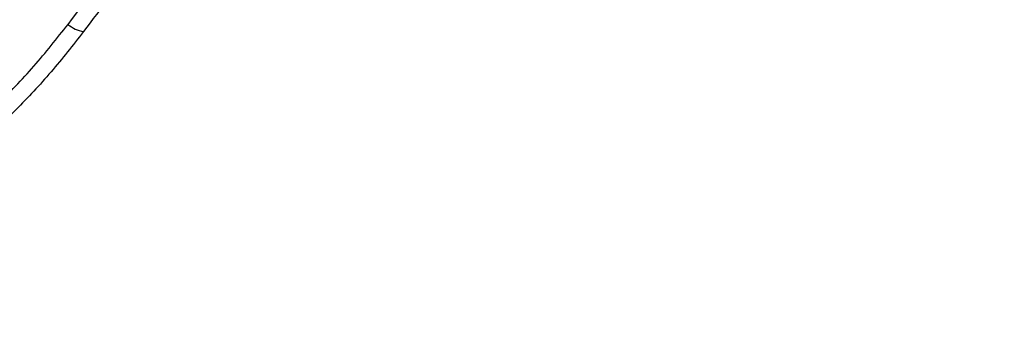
# Model space of a CAD drawing. Extents: x 0 to 8410, y 0 to 5940.
# Tile 14 of 212: x 793 to 943, y 2611 to 2661. Entities that reach past the tile are written whole.
import ezdxf

# ---------------------------------------------------------------- set-up
doc = ezdxf.new("R2010")
doc.units = 0
doc.header["$LTSCALE"] = 10
doc.layers.get('0').update_dxf_attribs({"linetype": 'CONTINUOUS'})

msp = doc.modelspace()

# ---------------------------------------------------------------- linework, layer by layer
at = {"color": 8, "linetype": 'CONTINUOUS'}
msp.add_arc((803.45, 2664.44), 5.26, 230.3632, 259.0959, dxfattribs=at)
for points, knots in [([(800.1, 2660.39), (803.66, 2665.12), (810.79, 2674.57), (821.48, 2688.76), (839.3, 2712.42), (866.39, 2748.36), (894.19, 2785.25), (915.57, 2813.63), (928.4, 2830.66), (936.96, 2842.01), (941.23, 2847.68)], [0, 0, 0, 0, 0.075748, 0.151524, 0.2273, 0.454588, 0.727289, 0.818198, 0.909107, 1, 1, 1, 1]), ([(631.36, 2639.44), (632.84, 2638.38), (636.09, 2636.03), (641.24, 2632.79), (647.35, 2629.32), (654.4, 2625.82), (661.58, 2622.77), (668.93, 2620.1), (675.86, 2618.06), (684.01, 2616.19), (692.82, 2614.86), (702.36, 2614.15), (711.43, 2614.24), (720.23, 2614.89), (728.68, 2616.13), (737.33, 2618.05), (745.81, 2620.64), (754.02, 2623.85), (761.89, 2627.65), (769.61, 2632.13), (776.76, 2637.11), (783.31, 2642.41), (789.3, 2647.96), (794.97, 2653.91), (798.39, 2658.23), (800.1, 2660.39)], [0, 0, 0, 0, 0.032406, 0.071496, 0.110588, 0.156411, 0.209079, 0.243852, 0.287718, 0.331586, 0.384746, 0.438541, 0.492586, 0.537223, 0.582447, 0.627989, 0.674209, 0.716527, 0.758843, 0.802185, 0.84553, 0.883815, 0.922098, 0.961058, 1, 1, 1, 1])]:
    msp.add_open_spline(points, degree=3, knots=knots, dxfattribs=at)
at = {"color": 7, "linetype": 'CONTINUOUS'}
for points, knots in [([(943.11, 2845.92), (941.51, 2843.8), (935.11, 2835.31), (922.31, 2818.33), (898.32, 2786.48), (868.48, 2746.88), (839.71, 2708.71), (821.09, 2683.99), (810.44, 2669.87), (805.12, 2662.81), (802.46, 2659.28)], [0, 0, 0, 0, 0.034115, 0.136483, 0.272966, 0.54593, 0.772963, 0.88648, 0.943239, 1, 1, 1, 1]), ([(802.46, 2659.28), (800.84, 2657.2), (797.58, 2653.05), (792.18, 2647.24), (786.4, 2641.73), (780.19, 2636.57), (773.57, 2631.79), (766.58, 2627.44), (759.35, 2623.6), (751.85, 2620.24), (744.13, 2617.41), (736.26, 2615.12), (728.36, 2613.39), (719.93, 2612.13), (710.94, 2611.44), (701.29, 2611.48), (692.33, 2612.24), (684.03, 2613.56), (676.52, 2615.24), (668.47, 2617.61), (660.65, 2620.54), (653.12, 2623.99), (646.53, 2627.54), (640.33, 2631.35), (636.38, 2634.22), (634.4, 2635.66)], [0, 0, 0, 0, 0.0378014, 0.0757822, 0.1139585, 0.1524842, 0.1924329, 0.2326933, 0.2732475, 0.3141236, 0.3568435, 0.3998619, 0.4432949, 0.4872643, 0.5411792, 0.5953514, 0.6502724, 0.6936463, 0.7368679, 0.7802192, 0.834482, 0.8769387, 0.9195198, 0.9597016, 1, 1, 1, 1])]:
    msp.add_open_spline(points, degree=3, knots=knots, dxfattribs=at)

doc.saveas('drawing.dxf')
